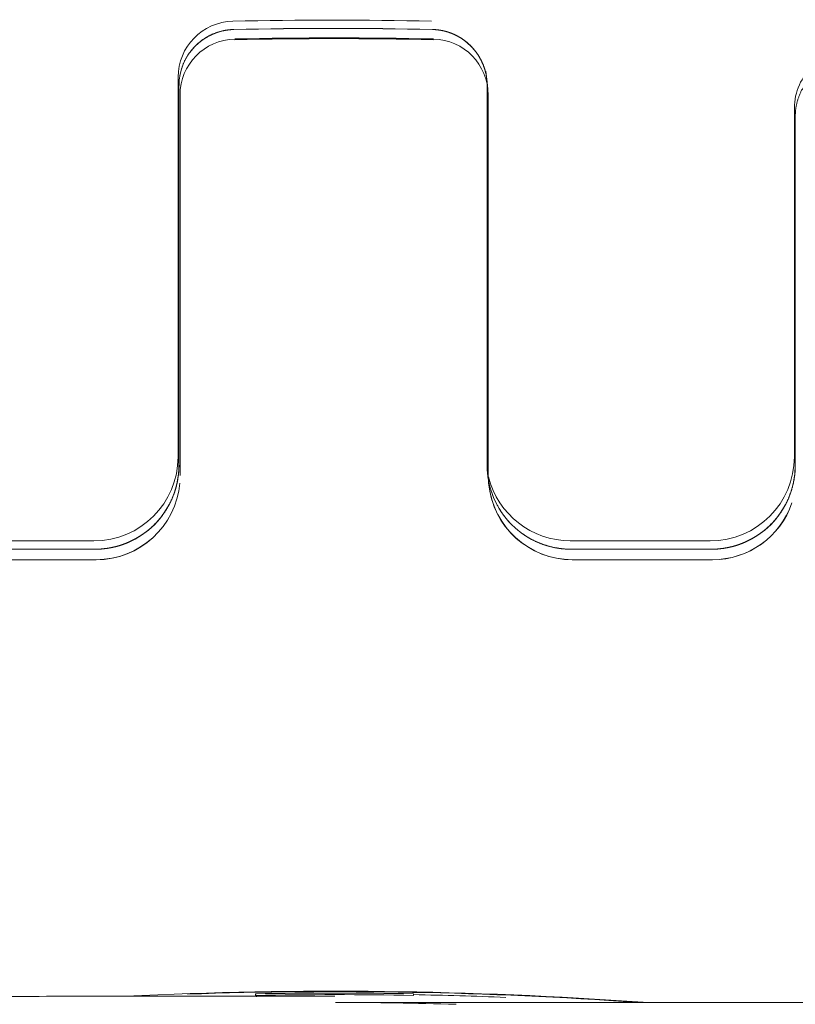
# Model space of a CAD drawing. Header units: millimetres. Extents: x 25069 to 61396, y 8621 to 21558.
# Tile 220 of 256: x 38343 to 38357, y 12502 to 12520. Entities that reach past the tile are written whole.
import ezdxf

# ---------------------------------------------------------------- set-up
doc = ezdxf.new("R2010")
doc.units = ezdxf.units.MM
doc.layers.add('10', color=7, linetype='Continuous')

msp = doc.modelspace()

# ---------------------------------------------------------------- linework, layer by layer
at = {"layer": '10', "color": 7, "linetype": 'Continuous', "lineweight": 18}
for p, q in [((38351.065, 12518.924), (38351.048, 12519.071)), ((38351.084, 12518.754), (38351.065, 12518.923)), ((38345.571, 12518.812), (38345.571, 12512.035)), ((38351.071, 12518.813), (38351.071, 12512.036)), ((38356.571, 12518.263), (38356.571, 12512.035)), ((38345.554, 12514.966), (38345.554, 12512.187)), ((38356.554, 12514.386), (38356.554, 12512.187)), ((38344.054, 12510.687), (38341.554, 12510.687)), ((38355.054, 12510.687), (38352.554, 12510.687)), ((38344.071, 12510.535), (38341.571, 12510.535)), ((38355.071, 12510.535), (38352.571, 12510.535)), ((38346.936, 12502.602), (38346.937, 12502.588)), ((38346.938, 12502.587), (38346.939, 12502.574)), ((38349.757, 12502.588), (38349.755, 12502.602)), ((38349.758, 12502.574), (38349.757, 12502.587)), ((38436.364, 12502.449), (38348.503, 12502.449))]:
    msp.add_line(p, q, dxfattribs=at)
at = {"layer": '10', "color": 7, "linetype": 'Continuous', "lineweight": 13}
for p, q in [((38341.592, 12510.349), (38344.092, 12510.349)), ((38352.592, 12510.349), (38355.092, 12510.349))]:
    msp.add_line(p, q, dxfattribs=at)
at = {"layer": '10', "color": 7, "linetype": 'Continuous', "lineweight": 18}
for centre, major_axis, ratio, start_param, end_param in [((38346.555, 12518.96), (0.994, 0.111), 0.999999, 1.482325, 3.02994), ((38348.305, 12443.48), (76.024, 8.523), 0.999999, 1.435967, 1.482329), ((38346.571, 12518.812), (0.998, 0.056), 0.999538, 1.537962, 3.085577), ((38348.317, 12443.366), (76.38, 4.283), 0.999538, 1.491573, 1.537935), ((38350.071, 12518.812), (0.998, 0.056), 0.999538, -0.056015, 1.4916), ((38346.59, 12518.642), (0.994, 0.111), 0.999999, 1.482325, 3.02994), ((38348.34, 12443.163), (76.024, 8.523), 0.999999, 1.435966, 1.482327), ((38350.09, 12518.642), (0.994, 0.111), 0.999999, -0.111647, 1.435969), ((38357.555, 12518.411), (0.994, 0.111), 0.999999, 1.336322, 3.029943), ((38344.054, 12512.187), (1.491, 0.167), 0.999999, 4.600738, 6.171534), ((38355.054, 12512.187), (1.491, 0.167), 0.999999, 4.600738, 6.171534), ((38344.071, 12512.035), (1.498, 0.084), 0.999538, 4.656374, 6.22717), ((38352.571, 12512.035), (1.498, 0.084), 0.999538, 3.085577, 4.656374), ((38355.071, 12512.035), (1.498, 0.084), 0.999538, 4.656374, 6.22717), ((38344.091, 12511.85), (1.491, 0.167), 0.999999, 4.600739, 6.082465), ((38352.591, 12511.85), (1.491, 0.167), 0.999999, 3.119011, 4.600737), ((38352.554, 12512.187), (1.491, 0.167), 0.999999, 3.272635, 4.600744), ((38355.091, 12511.85), (1.491, 0.167), 0.999999, 4.600737, 5.842005), ((38348.343, 12426.141), (76.024, 8.523), 0.999999, 1.388462, 1.493411), ((38348.345, 12426.115), (76.024, 8.523), 0.999999, 1.440726, 1.477579), ((38348.346, 12503.115), (1.061, 1.061), 1, 2.705229, 2.743486), ((38348.349, 12426.087), (76.024, 8.524), 0.999999, 1.440715, 1.477568), ((38348.347, 12426.1), (76.024, 8.523), 0.999999, 1.419182, 1.440721), ((38348.364, 12425.949), (-57.083, 51.046), 0.998171, -0.870205, -0.842078)]:
    msp.add_ellipse(centre, major_axis=major_axis, ratio=ratio, start_param=start_param, end_param=end_param, dxfattribs=at)
at = {"layer": '10', "color": 7, "linetype": 'Continuous', "lineweight": 13}
for centre, major_axis, start_param, end_param in [((38348.342, 12443.149), (76.024, 8.524), 1.435984, 1.482345), ((38344.092, 12511.849), (1.491, 0.167), 4.600622, 6.083561), ((38352.592, 12511.849), (1.491, 0.167), 3.141546, 4.60062), ((38355.092, 12511.849), (1.491, 0.167), 4.600622, 5.843007), ((38348.342, 12426.149), (76.024, 8.523), 1.387034, 1.507866)]:
    msp.add_ellipse(centre, major_axis=major_axis, ratio=0.999999, start_param=start_param, end_param=end_param, dxfattribs=at)
at = {"layer": '10', "color": 7, "linetype": 'Continuous', "lineweight": 18}
for points, knots in [([(38345.571, 12518.813), (38345.571, 12518.821), (38345.571, 12518.839), (38345.572, 12518.865), (38345.574, 12518.892), (38345.577, 12518.918), (38345.58, 12518.943), (38345.583, 12518.969), (38345.588, 12518.994), (38345.593, 12519.019), (38345.598, 12519.044), (38345.604, 12519.068), (38345.611, 12519.092), (38345.618, 12519.116), (38345.626, 12519.14), (38345.634, 12519.163), (38345.643, 12519.185), (38345.652, 12519.208), (38345.662, 12519.23), (38345.672, 12519.251), (38345.683, 12519.272), (38345.694, 12519.293), (38345.706, 12519.313), (38345.717, 12519.333), (38345.73, 12519.353), (38345.742, 12519.372), (38345.755, 12519.391), (38345.768, 12519.409), (38345.782, 12519.427), (38345.796, 12519.444), (38345.81, 12519.461), (38345.824, 12519.478), (38345.839, 12519.494), (38345.854, 12519.509), (38345.869, 12519.525), (38345.884, 12519.539), (38345.9, 12519.554), (38345.916, 12519.568), (38345.931, 12519.581), (38345.947, 12519.594), (38345.964, 12519.607), (38345.98, 12519.619), (38345.996, 12519.631), (38346.013, 12519.642), (38346.029, 12519.653), (38346.046, 12519.663), (38346.063, 12519.673), (38346.079, 12519.683), (38346.096, 12519.692), (38346.113, 12519.701), (38346.13, 12519.71), (38346.147, 12519.718), (38346.164, 12519.726), (38346.18, 12519.733), (38346.197, 12519.74), (38346.214, 12519.746), (38346.231, 12519.753), (38346.248, 12519.759), (38346.264, 12519.764), (38346.281, 12519.769), (38346.297, 12519.774), (38346.314, 12519.779), (38346.33, 12519.783), (38346.347, 12519.787), (38346.363, 12519.79), (38346.379, 12519.794), (38346.395, 12519.797), (38346.411, 12519.799), (38346.427, 12519.802), (38346.442, 12519.804), (38346.458, 12519.806), (38346.473, 12519.808), (38346.488, 12519.809), (38346.503, 12519.81), (38346.518, 12519.811), (38346.533, 12519.812), (38346.543, 12519.812), (38346.548, 12519.812)], [0, 0, 0, 0, 0.017255, 0.034404, 0.051446, 0.068382, 0.085211, 0.101934, 0.11855, 0.13506, 0.151463, 0.16776, 0.183951, 0.200035, 0.216013, 0.231885, 0.24765, 0.263309, 0.278862, 0.294309, 0.309649, 0.324883, 0.340011, 0.355032, 0.369948, 0.384757, 0.399461, 0.414058, 0.428549, 0.442934, 0.457213, 0.471386, 0.485453, 0.499414, 0.51327, 0.527019, 0.540662, 0.5542, 0.567632, 0.580958, 0.594178, 0.607293, 0.620302, 0.633205, 0.646002, 0.658694, 0.671281, 0.683761, 0.696137, 0.708407, 0.720571, 0.73263, 0.744584, 0.756433, 0.768176, 0.779814, 0.791347, 0.802774, 0.814097, 0.825315, 0.836427, 0.847435, 0.858338, 0.869136, 0.879829, 0.890418, 0.900902, 0.911281, 0.921556, 0.931726, 0.941792, 0.951754, 0.961611, 0.971365, 0.981014, 0.990559, 1, 1, 1, 1]), ([(38350.094, 12519.812), (38350.097, 12519.812), (38350.103, 12519.812), (38350.111, 12519.812), (38350.119, 12519.811), (38350.128, 12519.811), (38350.136, 12519.81), (38350.145, 12519.81), (38350.153, 12519.809), (38350.162, 12519.808), (38350.171, 12519.807), (38350.18, 12519.806), (38350.188, 12519.805), (38350.197, 12519.804), (38350.206, 12519.803), (38350.215, 12519.802), (38350.224, 12519.801), (38350.233, 12519.799), (38350.242, 12519.798), (38350.251, 12519.796), (38350.26, 12519.794), (38350.269, 12519.793), (38350.278, 12519.791), (38350.287, 12519.789), (38350.297, 12519.787), (38350.306, 12519.784), (38350.315, 12519.782), (38350.325, 12519.78), (38350.334, 12519.777), (38350.343, 12519.775), (38350.353, 12519.772), (38350.362, 12519.769), (38350.372, 12519.766), (38350.381, 12519.763), (38350.39, 12519.76), (38350.4, 12519.757), (38350.409, 12519.753), (38350.419, 12519.75), (38350.428, 12519.746), (38350.438, 12519.743), (38350.448, 12519.739), (38350.457, 12519.735), (38350.467, 12519.731), (38350.476, 12519.727), (38350.486, 12519.722), (38350.495, 12519.718), (38350.505, 12519.713), (38350.515, 12519.709), (38350.524, 12519.704), (38350.534, 12519.699), (38350.543, 12519.694), (38350.553, 12519.689), (38350.562, 12519.683), (38350.572, 12519.678), (38350.581, 12519.672), (38350.591, 12519.667), (38350.6, 12519.661), (38350.61, 12519.655), (38350.619, 12519.649), (38350.629, 12519.643), (38350.638, 12519.636), (38350.647, 12519.63), (38350.657, 12519.623), (38350.666, 12519.616), (38350.675, 12519.609), (38350.684, 12519.602), (38350.694, 12519.595), (38350.703, 12519.588), (38350.712, 12519.58), (38350.721, 12519.573), (38350.73, 12519.565), (38350.739, 12519.557), (38350.747, 12519.549), (38350.756, 12519.541), (38350.765, 12519.532), (38350.774, 12519.524), (38350.782, 12519.515), (38350.791, 12519.507), (38350.799, 12519.498), (38350.808, 12519.489), (38350.816, 12519.48), (38350.824, 12519.47), (38350.832, 12519.461), (38350.84, 12519.451), (38350.848, 12519.441), (38350.856, 12519.432), (38350.864, 12519.422), (38350.872, 12519.411), (38350.879, 12519.401), (38350.887, 12519.391), (38350.894, 12519.38), (38350.902, 12519.369), (38350.909, 12519.359), (38350.916, 12519.348), (38350.923, 12519.337), (38350.93, 12519.325), (38350.936, 12519.314), (38350.943, 12519.302), (38350.949, 12519.291), (38350.956, 12519.279), (38350.962, 12519.267), (38350.968, 12519.255), (38350.974, 12519.243), (38350.979, 12519.231), (38350.985, 12519.218), (38350.991, 12519.206), (38350.996, 12519.193), (38351.001, 12519.18), (38351.006, 12519.167), (38351.011, 12519.154), (38351.016, 12519.141), (38351.02, 12519.128), (38351.024, 12519.115), (38351.029, 12519.101), (38351.033, 12519.088), (38351.036, 12519.074), (38351.04, 12519.06), (38351.043, 12519.046), (38351.047, 12519.032), (38351.05, 12519.018), (38351.053, 12519.004), (38351.055, 12518.99), (38351.058, 12518.975), (38351.06, 12518.961), (38351.062, 12518.946), (38351.064, 12518.932), (38351.066, 12518.917), (38351.067, 12518.902), (38351.068, 12518.888), (38351.069, 12518.873), (38351.07, 12518.858), (38351.071, 12518.843), (38351.071, 12518.828), (38351.071, 12518.818), (38351.071, 12518.813)], [0, 0, 0, 0, 0.005352, 0.010737, 0.016155, 0.021607, 0.027093, 0.032613, 0.038166, 0.043752, 0.049372, 0.055026, 0.060714, 0.066435, 0.07219, 0.077979, 0.083801, 0.089658, 0.095547, 0.101471, 0.107429, 0.11342, 0.119445, 0.125504, 0.131596, 0.137723, 0.143883, 0.150077, 0.156305, 0.162567, 0.168862, 0.175192, 0.181555, 0.187953, 0.194384, 0.200849, 0.207348, 0.213881, 0.220448, 0.227049, 0.233684, 0.240353, 0.247056, 0.253793, 0.260564, 0.267368, 0.274207, 0.28108, 0.287987, 0.294928, 0.301903, 0.308912, 0.315955, 0.323032, 0.330143, 0.337288, 0.344467, 0.351681, 0.358928, 0.36621, 0.373525, 0.380875, 0.388259, 0.395677, 0.403129, 0.410615, 0.418136, 0.42569, 0.433279, 0.440902, 0.448559, 0.45625, 0.463975, 0.471735, 0.479528, 0.487356, 0.495218, 0.503114, 0.511045, 0.519009, 0.527008, 0.535041, 0.543108, 0.55121, 0.559346, 0.567516, 0.57572, 0.583958, 0.592231, 0.600538, 0.608879, 0.617254, 0.625664, 0.634108, 0.642586, 0.651098, 0.659645, 0.668226, 0.676841, 0.685491, 0.694175, 0.702893, 0.711645, 0.720432, 0.729253, 0.738109, 0.746998, 0.755922, 0.764881, 0.773873, 0.7829, 0.791961, 0.801057, 0.810187, 0.819351, 0.82855, 0.837783, 0.84705, 0.856352, 0.865688, 0.875058, 0.884463, 0.893902, 0.903375, 0.912883, 0.922425, 0.932002, 0.941613, 0.951258, 0.960938, 0.970652, 0.9804, 0.990183, 1, 1, 1, 1]), ([(38356.571, 12518.264), (38356.571, 12518.274), (38356.571, 12518.293), (38356.573, 12518.322), (38356.575, 12518.35), (38356.577, 12518.378), (38356.581, 12518.406), (38356.585, 12518.434), (38356.591, 12518.461), (38356.596, 12518.488), (38356.603, 12518.515), (38356.61, 12518.541), (38356.618, 12518.567), (38356.627, 12518.593), (38356.636, 12518.618), (38356.645, 12518.643), (38356.656, 12518.667), (38356.667, 12518.691), (38356.678, 12518.715), (38356.69, 12518.738), (38356.703, 12518.76), (38356.716, 12518.783), (38356.729, 12518.804), (38356.743, 12518.825), (38356.758, 12518.846), (38356.772, 12518.866), (38356.788, 12518.886), (38356.803, 12518.905), (38356.819, 12518.923), (38356.835, 12518.941), (38356.852, 12518.959), (38356.869, 12518.976), (38356.886, 12518.992), (38356.903, 12519.008), (38356.921, 12519.024), (38356.938, 12519.039), (38356.957, 12519.053), (38356.975, 12519.067), (38356.993, 12519.08), (38357.012, 12519.093), (38357.031, 12519.106), (38357.049, 12519.117), (38357.068, 12519.129), (38357.087, 12519.139), (38357.107, 12519.15), (38357.126, 12519.16), (38357.145, 12519.169), (38357.164, 12519.178), (38357.184, 12519.186), (38357.203, 12519.194), (38357.222, 12519.201), (38357.242, 12519.208), (38357.261, 12519.215), (38357.28, 12519.221), (38357.299, 12519.227), (38357.319, 12519.232), (38357.338, 12519.237), (38357.357, 12519.241), (38357.376, 12519.245), (38357.395, 12519.248), (38357.413, 12519.252), (38357.432, 12519.254), (38357.45, 12519.257), (38357.469, 12519.259), (38357.487, 12519.261), (38357.505, 12519.262), (38357.523, 12519.263), (38357.541, 12519.264), (38357.559, 12519.264), (38357.576, 12519.264), (38357.593, 12519.264), (38357.611, 12519.263), (38357.628, 12519.263), (38357.644, 12519.261), (38357.661, 12519.26), (38357.677, 12519.258), (38357.688, 12519.257), (38357.694, 12519.257)], [0, 0, 0, 0, 0.017111, 0.034119, 0.051025, 0.067828, 0.084528, 0.101125, 0.11762, 0.134012, 0.150301, 0.166487, 0.182571, 0.198553, 0.214432, 0.230208, 0.245882, 0.261453, 0.276922, 0.292288, 0.307552, 0.322713, 0.337772, 0.352729, 0.367584, 0.382336, 0.396986, 0.411533, 0.425979, 0.440322, 0.454563, 0.468702, 0.482739, 0.496674, 0.510507, 0.524238, 0.537867, 0.551394, 0.56482, 0.578143, 0.591365, 0.604485, 0.617503, 0.63042, 0.643235, 0.655949, 0.668561, 0.681071, 0.69348, 0.705788, 0.717994, 0.730099, 0.742103, 0.754006, 0.765808, 0.777508, 0.789108, 0.800607, 0.812005, 0.823302, 0.834498, 0.845594, 0.856589, 0.867483, 0.878277, 0.888971, 0.899564, 0.910057, 0.92045, 0.930743, 0.940936, 0.951029, 0.961023, 0.970916, 0.98071, 0.990405, 1, 1, 1, 1]), ([(38345.555, 12518.96), (38345.555, 12518.96), (38345.554, 12518.954), (38345.554, 12518.938), (38345.554, 12518.934), (38345.554, 12518.926), (38345.554, 12518.913), (38345.554, 12518.896), (38345.554, 12518.858), (38345.554, 12518.795), (38345.554, 12518.708), (38345.554, 12518.633), (38345.554, 12518.606), (38345.554, 12518.564), (38345.554, 12518.55), (38345.554, 12518.52), (38345.554, 12518.444), (38345.554, 12518.294), (38345.554, 12518.139), (38345.554, 12517.974), (38345.554, 12517.886), (38345.554, 12517.699), (38345.554, 12517.602), (38345.554, 12517.401), (38345.554, 12517.192), (38345.554, 12516.968), (38345.554, 12516.824), (38345.554, 12516.795), (38345.554, 12516.736), (38345.554, 12516.707), (38345.554, 12516.617), (38345.554, 12516.557), (38345.554, 12516.376), (38345.554, 12516.13), (38345.554, 12515.878), (38345.554, 12515.686), (38345.554, 12515.589), (38345.554, 12515.492), (38345.554, 12515.426), (38345.554, 12515.393), (38345.554, 12515.229), (38345.554, 12515.098), (38345.554, 12514.966)], [0, 0, 0, 0, 0.0625, 0.0625, 0.078125, 0.078125, 0.09375, 0.125, 0.125, 0.1875, 0.25, 0.25, 0.28125, 0.28125, 0.296875, 0.296875, 0.3125, 0.375, 0.4375, 0.4375, 0.5, 0.5, 0.5625, 0.5625, 0.625, 0.6875, 0.6875, 0.703125, 0.703125, 0.71875, 0.71875, 0.75, 0.75, 0.8125, 0.875, 0.875, 0.90625, 0.921875, 0.921875, 0.9375, 0.9375, 1, 1, 1, 1]), ([(38345.591, 12511.85), (38345.591, 12511.964), (38345.591, 12512.076), (38345.591, 12512.302), (38345.591, 12512.414), (38345.591, 12512.751), (38345.591, 12512.972), (38345.591, 12513.409), (38345.591, 12513.839), (38345.591, 12514.257), (38345.591, 12514.565), (38345.591, 12514.668), (38345.591, 12514.87), (38345.591, 12514.97), (38345.591, 12515.264), (38345.591, 12515.643), (38345.591, 12515.997), (38345.591, 12516.338), (38345.591, 12516.503), (38345.591, 12516.819), (38345.591, 12516.967), (38345.591, 12517.247), (38345.591, 12517.509), (38345.591, 12517.736), (38345.591, 12517.893), (38345.591, 12517.943), (38345.591, 12518.038), (38345.591, 12518.083), (38345.591, 12518.21), (38345.591, 12518.359), (38345.59, 12518.466), (38345.59, 12518.553), (38345.59, 12518.586), (38345.59, 12518.619), (38345.59, 12518.628), (38345.59, 12518.639), (38345.59, 12518.642), (38345.59, 12518.642)], [0, 0, 0, 0, 0.03125, 0.03125, 0.0625, 0.0625, 0.125, 0.125, 0.1875, 0.25, 0.25, 0.28125, 0.28125, 0.3125, 0.3125, 0.375, 0.4375, 0.4375, 0.5, 0.5, 0.5625, 0.5625, 0.625, 0.6875, 0.6875, 0.71875, 0.71875, 0.75, 0.75, 0.8125, 0.875, 0.875, 0.9375, 0.9375, 0.96875, 0.96875, 1, 1, 1, 1]), ([(38351.09, 12518.642), (38351.09, 12518.642), (38351.09, 12518.639), (38351.09, 12518.628), (38351.09, 12518.619), (38351.09, 12518.586), (38351.09, 12518.553), (38351.09, 12518.466), (38351.091, 12518.359), (38351.091, 12518.21), (38351.091, 12518.083), (38351.091, 12518.038), (38351.091, 12517.943), (38351.091, 12517.893), (38351.091, 12517.736), (38351.091, 12517.509), (38351.091, 12517.247), (38351.091, 12516.967), (38351.091, 12516.819), (38351.091, 12516.503), (38351.091, 12516.338), (38351.091, 12515.997), (38351.091, 12515.643), (38351.091, 12515.264), (38351.091, 12514.97), (38351.091, 12514.87), (38351.091, 12514.668), (38351.091, 12514.565), (38351.091, 12514.257), (38351.091, 12513.839), (38351.091, 12513.409), (38351.091, 12512.972), (38351.091, 12512.751), (38351.091, 12512.414), (38351.091, 12512.302), (38351.091, 12512.076), (38351.091, 12511.964), (38351.091, 12511.85)], [0, 0, 0, 0, 0.03125, 0.03125, 0.0625, 0.0625, 0.125, 0.125, 0.1875, 0.25, 0.25, 0.28125, 0.28125, 0.3125, 0.3125, 0.375, 0.4375, 0.4375, 0.5, 0.5, 0.5625, 0.5625, 0.625, 0.6875, 0.6875, 0.71875, 0.71875, 0.75, 0.75, 0.8125, 0.875, 0.875, 0.9375, 0.9375, 0.96875, 0.96875, 1, 1, 1, 1]), ([(38356.555, 12518.411), (38356.555, 12518.412), (38356.554, 12518.405), (38356.554, 12518.389), (38356.554, 12518.385), (38356.554, 12518.377), (38356.554, 12518.364), (38356.554, 12518.347), (38356.554, 12518.308), (38356.554, 12518.244), (38356.554, 12518.155), (38356.554, 12518.079), (38356.554, 12518.053), (38356.554, 12518.01), (38356.554, 12517.995), (38356.554, 12517.965), (38356.554, 12517.889), (38356.554, 12517.736), (38356.554, 12517.579), (38356.554, 12517.412), (38356.554, 12517.324), (38356.554, 12517.135), (38356.554, 12517.038), (38356.554, 12516.834), (38356.554, 12516.624), (38356.554, 12516.399), (38356.554, 12516.253), (38356.554, 12516.224), (38356.554, 12516.165), (38356.554, 12516.135), (38356.554, 12516.045), (38356.554, 12515.985), (38356.554, 12515.802), (38356.554, 12515.556), (38356.554, 12515.302), (38356.554, 12515.109), (38356.554, 12515.012), (38356.554, 12514.914), (38356.554, 12514.849), (38356.554, 12514.816), (38356.554, 12514.651), (38356.554, 12514.519), (38356.554, 12514.386)], [0, 0, 0, 0, 0.0625, 0.0625, 0.078125, 0.078125, 0.09375, 0.125, 0.125, 0.1875, 0.25, 0.25, 0.28125, 0.28125, 0.296875, 0.296875, 0.3125, 0.375, 0.4375, 0.4375, 0.5, 0.5, 0.5625, 0.5625, 0.625, 0.6875, 0.6875, 0.703125, 0.703125, 0.71875, 0.71875, 0.75, 0.75, 0.8125, 0.875, 0.875, 0.90625, 0.921875, 0.921875, 0.9375, 0.9375, 1, 1, 1, 1]), ([(38344.071, 12510.537), (38344.074, 12510.537), (38344.081, 12510.537), (38344.091, 12510.537), (38344.102, 12510.537), (38344.113, 12510.537), (38344.123, 12510.538), (38344.134, 12510.538), (38344.144, 12510.538), (38344.155, 12510.539), (38344.166, 12510.54), (38344.177, 12510.54), (38344.188, 12510.541), (38344.199, 12510.542), (38344.21, 12510.543), (38344.221, 12510.544), (38344.232, 12510.545), (38344.243, 12510.547), (38344.254, 12510.548), (38344.265, 12510.549), (38344.277, 12510.551), (38344.288, 12510.552), (38344.299, 12510.554), (38344.311, 12510.556), (38344.322, 12510.558), (38344.333, 12510.56), (38344.345, 12510.562), (38344.356, 12510.564), (38344.368, 12510.566), (38344.38, 12510.569), (38344.391, 12510.571), (38344.403, 12510.574), (38344.414, 12510.577), (38344.426, 12510.579), (38344.438, 12510.582), (38344.45, 12510.585), (38344.461, 12510.588), (38344.473, 12510.592), (38344.485, 12510.595), (38344.497, 12510.598), (38344.509, 12510.602), (38344.521, 12510.606), (38344.533, 12510.609), (38344.545, 12510.613), (38344.557, 12510.617), (38344.569, 12510.622), (38344.581, 12510.626), (38344.593, 12510.63), (38344.605, 12510.635), (38344.617, 12510.639), (38344.629, 12510.644), (38344.641, 12510.649), (38344.653, 12510.654), (38344.665, 12510.659), (38344.677, 12510.664), (38344.689, 12510.67), (38344.701, 12510.675), (38344.713, 12510.681), (38344.725, 12510.687), (38344.737, 12510.693), (38344.749, 12510.699), (38344.761, 12510.705), (38344.773, 12510.711), (38344.785, 12510.718), (38344.797, 12510.724), (38344.809, 12510.731), (38344.821, 12510.738), (38344.833, 12510.745), (38344.845, 12510.752), (38344.857, 12510.759), (38344.869, 12510.766), (38344.881, 12510.774), (38344.892, 12510.782), (38344.904, 12510.789), (38344.916, 12510.797), (38344.928, 12510.805), (38344.94, 12510.814), (38344.951, 12510.822), (38344.963, 12510.831), (38344.974, 12510.839), (38344.986, 12510.848), (38344.997, 12510.857), (38345.009, 12510.866), (38345.02, 12510.875), (38345.032, 12510.885), (38345.043, 12510.894), (38345.054, 12510.904), (38345.066, 12510.914), (38345.077, 12510.924), (38345.088, 12510.934), (38345.099, 12510.944), (38345.11, 12510.954), (38345.121, 12510.965), (38345.131, 12510.976), (38345.142, 12510.987), (38345.153, 12510.998), (38345.163, 12511.009), (38345.174, 12511.02), (38345.184, 12511.031), (38345.195, 12511.043), (38345.205, 12511.055), (38345.215, 12511.067), (38345.225, 12511.079), (38345.235, 12511.091), (38345.245, 12511.103), (38345.255, 12511.116), (38345.265, 12511.128), (38345.274, 12511.141), (38345.284, 12511.154), (38345.293, 12511.167), (38345.302, 12511.18), (38345.311, 12511.193), (38345.321, 12511.207), (38345.329, 12511.22), (38345.338, 12511.234), (38345.347, 12511.248), (38345.356, 12511.262), (38345.364, 12511.276), (38345.372, 12511.291), (38345.38, 12511.305), (38345.388, 12511.32), (38345.396, 12511.334), (38345.404, 12511.349), (38345.412, 12511.364), (38345.419, 12511.379), (38345.427, 12511.394), (38345.434, 12511.41), (38345.441, 12511.425), (38345.448, 12511.441), (38345.454, 12511.457), (38345.461, 12511.472), (38345.467, 12511.488), (38345.473, 12511.505), (38345.479, 12511.521), (38345.485, 12511.537), (38345.491, 12511.554), (38345.497, 12511.57), (38345.502, 12511.587), (38345.507, 12511.604), (38345.512, 12511.621), (38345.517, 12511.638), (38345.522, 12511.655), (38345.526, 12511.672), (38345.53, 12511.689), (38345.534, 12511.707), (38345.538, 12511.724), (38345.542, 12511.742), (38345.545, 12511.76), (38345.548, 12511.778), (38345.551, 12511.796), (38345.554, 12511.814), (38345.557, 12511.832), (38345.559, 12511.85), (38345.561, 12511.868), (38345.563, 12511.887), (38345.565, 12511.905), (38345.567, 12511.923), (38345.568, 12511.942), (38345.569, 12511.961), (38345.57, 12511.979), (38345.57, 12511.998), (38345.571, 12512.017), (38345.571, 12512.029), (38345.571, 12512.036)], [0, 0, 0, 0, 0.004278, 0.008577, 0.012898, 0.017241, 0.021605, 0.025992, 0.030401, 0.034832, 0.039285, 0.043761, 0.048259, 0.052779, 0.057322, 0.061887, 0.066475, 0.071086, 0.075719, 0.080375, 0.085054, 0.089756, 0.094481, 0.099229, 0.104, 0.108794, 0.113611, 0.118452, 0.123316, 0.128203, 0.133113, 0.138047, 0.143005, 0.147986, 0.15299, 0.158018, 0.16307, 0.168146, 0.173245, 0.178368, 0.183516, 0.188686, 0.193881, 0.1991, 0.204343, 0.20961, 0.214901, 0.220217, 0.225556, 0.23092, 0.236308, 0.24172, 0.247157, 0.252618, 0.258103, 0.263613, 0.269148, 0.274707, 0.28029, 0.285898, 0.291531, 0.297188, 0.30287, 0.308577, 0.314309, 0.320065, 0.325846, 0.331652, 0.337483, 0.343339, 0.34922, 0.355125, 0.361056, 0.367012, 0.372993, 0.378999, 0.38503, 0.391086, 0.397167, 0.403274, 0.409406, 0.415563, 0.421745, 0.427952, 0.434185, 0.440444, 0.446727, 0.453036, 0.459371, 0.46573, 0.472116, 0.478527, 0.484963, 0.491425, 0.497912, 0.504425, 0.510964, 0.517528, 0.524118, 0.530733, 0.537374, 0.544041, 0.550734, 0.557452, 0.564196, 0.570966, 0.577762, 0.584583, 0.591431, 0.598304, 0.605203, 0.612128, 0.619079, 0.626055, 0.633058, 0.640087, 0.647142, 0.654222, 0.661329, 0.668462, 0.67562, 0.682805, 0.690016, 0.697253, 0.704516, 0.711805, 0.719121, 0.726462, 0.73383, 0.741224, 0.748644, 0.75609, 0.763563, 0.771061, 0.778586, 0.786138, 0.793715, 0.801319, 0.808949, 0.816606, 0.824289, 0.831998, 0.839733, 0.847495, 0.855284, 0.863098, 0.87094, 0.878807, 0.886701, 0.894622, 0.902569, 0.910542, 0.918542, 0.926568, 0.934621, 0.942701, 0.950806, 0.958939, 0.967098, 0.975284, 0.983496, 0.991735, 1, 1, 1, 1]), ([(38351.071, 12512.036), (38351.071, 12512.025), (38351.071, 12512.004), (38351.072, 12511.973), (38351.074, 12511.941), (38351.076, 12511.91), (38351.079, 12511.879), (38351.082, 12511.849), (38351.086, 12511.818), (38351.091, 12511.788), (38351.097, 12511.758), (38351.102, 12511.729), (38351.109, 12511.699), (38351.116, 12511.67), (38351.123, 12511.641), (38351.132, 12511.613), (38351.14, 12511.584), (38351.149, 12511.556), (38351.159, 12511.529), (38351.169, 12511.502), (38351.18, 12511.475), (38351.191, 12511.448), (38351.202, 12511.422), (38351.214, 12511.396), (38351.226, 12511.37), (38351.239, 12511.345), (38351.252, 12511.321), (38351.266, 12511.296), (38351.28, 12511.272), (38351.294, 12511.249), (38351.309, 12511.225), (38351.324, 12511.203), (38351.339, 12511.18), (38351.354, 12511.158), (38351.37, 12511.136), (38351.387, 12511.115), (38351.403, 12511.094), (38351.42, 12511.074), (38351.437, 12511.054), (38351.454, 12511.035), (38351.472, 12511.015), (38351.489, 12510.997), (38351.507, 12510.978), (38351.525, 12510.96), (38351.544, 12510.943), (38351.562, 12510.926), (38351.581, 12510.909), (38351.6, 12510.893), (38351.619, 12510.877), (38351.638, 12510.861), (38351.657, 12510.846), (38351.677, 12510.832), (38351.696, 12510.818), (38351.716, 12510.804), (38351.736, 12510.79), (38351.755, 12510.777), (38351.775, 12510.765), (38351.795, 12510.752), (38351.815, 12510.74), (38351.835, 12510.729), (38351.855, 12510.718), (38351.876, 12510.707), (38351.896, 12510.697), (38351.916, 12510.687), (38351.936, 12510.677), (38351.956, 12510.668), (38351.977, 12510.659), (38351.997, 12510.651), (38352.017, 12510.642), (38352.037, 12510.635), (38352.057, 12510.627), (38352.077, 12510.62), (38352.097, 12510.613), (38352.117, 12510.607), (38352.137, 12510.6), (38352.157, 12510.595), (38352.177, 12510.589), (38352.197, 12510.584), (38352.217, 12510.579), (38352.236, 12510.574), (38352.256, 12510.57), (38352.275, 12510.566), (38352.295, 12510.562), (38352.314, 12510.559), (38352.333, 12510.556), (38352.352, 12510.553), (38352.371, 12510.55), (38352.39, 12510.548), (38352.408, 12510.545), (38352.427, 12510.543), (38352.445, 12510.542), (38352.464, 12510.54), (38352.482, 12510.539), (38352.5, 12510.538), (38352.518, 12510.538), (38352.535, 12510.537), (38352.553, 12510.537), (38352.565, 12510.537), (38352.571, 12510.537)], [0, 0, 0, 0, 0.013847, 0.027618, 0.041315, 0.054938, 0.068486, 0.081959, 0.095357, 0.108682, 0.121931, 0.135107, 0.148208, 0.161235, 0.174187, 0.187066, 0.19987, 0.212601, 0.225257, 0.23784, 0.250349, 0.262784, 0.275145, 0.287433, 0.299648, 0.311788, 0.323856, 0.33585, 0.347771, 0.359619, 0.371394, 0.383096, 0.394724, 0.40628, 0.417764, 0.429174, 0.440513, 0.451778, 0.462971, 0.474092, 0.485141, 0.496118, 0.507023, 0.517855, 0.528616, 0.539306, 0.549924, 0.56047, 0.570945, 0.581349, 0.591681, 0.601943, 0.612134, 0.622254, 0.632303, 0.642282, 0.652191, 0.662029, 0.671798, 0.681496, 0.691124, 0.700683, 0.710173, 0.719593, 0.728944, 0.738226, 0.747439, 0.756583, 0.765659, 0.774666, 0.783606, 0.792477, 0.801281, 0.810017, 0.818685, 0.827287, 0.835821, 0.844289, 0.85269, 0.861025, 0.869293, 0.877496, 0.885634, 0.893705, 0.901712, 0.909654, 0.917531, 0.925344, 0.933093, 0.940778, 0.9484, 0.955958, 0.963454, 0.970887, 0.978258, 0.985567, 0.992814, 1, 1, 1, 1]), ([(38355.071, 12510.537), (38355.074, 12510.537), (38355.081, 12510.537), (38355.091, 12510.537), (38355.102, 12510.537), (38355.113, 12510.537), (38355.123, 12510.538), (38355.134, 12510.538), (38355.144, 12510.538), (38355.155, 12510.539), (38355.166, 12510.54), (38355.177, 12510.54), (38355.188, 12510.541), (38355.199, 12510.542), (38355.21, 12510.543), (38355.221, 12510.544), (38355.232, 12510.545), (38355.243, 12510.547), (38355.254, 12510.548), (38355.265, 12510.549), (38355.277, 12510.551), (38355.288, 12510.552), (38355.299, 12510.554), (38355.311, 12510.556), (38355.322, 12510.558), (38355.333, 12510.56), (38355.345, 12510.562), (38355.356, 12510.564), (38355.368, 12510.566), (38355.38, 12510.569), (38355.391, 12510.571), (38355.403, 12510.574), (38355.414, 12510.577), (38355.426, 12510.579), (38355.438, 12510.582), (38355.45, 12510.585), (38355.461, 12510.588), (38355.473, 12510.592), (38355.485, 12510.595), (38355.497, 12510.598), (38355.509, 12510.602), (38355.521, 12510.606), (38355.533, 12510.609), (38355.545, 12510.613), (38355.557, 12510.617), (38355.569, 12510.622), (38355.581, 12510.626), (38355.593, 12510.63), (38355.605, 12510.635), (38355.617, 12510.639), (38355.629, 12510.644), (38355.641, 12510.649), (38355.653, 12510.654), (38355.665, 12510.659), (38355.677, 12510.664), (38355.689, 12510.67), (38355.701, 12510.675), (38355.713, 12510.681), (38355.725, 12510.687), (38355.737, 12510.693), (38355.749, 12510.699), (38355.761, 12510.705), (38355.773, 12510.711), (38355.785, 12510.718), (38355.797, 12510.724), (38355.809, 12510.731), (38355.821, 12510.738), (38355.833, 12510.745), (38355.845, 12510.752), (38355.857, 12510.759), (38355.869, 12510.766), (38355.881, 12510.774), (38355.892, 12510.782), (38355.904, 12510.789), (38355.916, 12510.797), (38355.928, 12510.805), (38355.94, 12510.814), (38355.951, 12510.822), (38355.963, 12510.831), (38355.974, 12510.839), (38355.986, 12510.848), (38355.997, 12510.857), (38356.009, 12510.866), (38356.02, 12510.875), (38356.032, 12510.885), (38356.043, 12510.894), (38356.054, 12510.904), (38356.066, 12510.914), (38356.077, 12510.924), (38356.088, 12510.934), (38356.099, 12510.944), (38356.11, 12510.954), (38356.121, 12510.965), (38356.131, 12510.976), (38356.142, 12510.987), (38356.153, 12510.998), (38356.163, 12511.009), (38356.174, 12511.02), (38356.184, 12511.031), (38356.195, 12511.043), (38356.205, 12511.055), (38356.215, 12511.067), (38356.225, 12511.079), (38356.235, 12511.091), (38356.245, 12511.103), (38356.255, 12511.116), (38356.265, 12511.128), (38356.274, 12511.141), (38356.284, 12511.154), (38356.293, 12511.167), (38356.302, 12511.18), (38356.311, 12511.193), (38356.321, 12511.207), (38356.329, 12511.22), (38356.338, 12511.234), (38356.347, 12511.248), (38356.356, 12511.262), (38356.364, 12511.276), (38356.372, 12511.291), (38356.38, 12511.305), (38356.388, 12511.32), (38356.396, 12511.334), (38356.404, 12511.349), (38356.412, 12511.364), (38356.419, 12511.379), (38356.427, 12511.394), (38356.434, 12511.41), (38356.441, 12511.425), (38356.448, 12511.441), (38356.454, 12511.457), (38356.461, 12511.472), (38356.467, 12511.488), (38356.473, 12511.505), (38356.479, 12511.521), (38356.485, 12511.537), (38356.491, 12511.554), (38356.497, 12511.57), (38356.502, 12511.587), (38356.507, 12511.604), (38356.512, 12511.621), (38356.517, 12511.638), (38356.522, 12511.655), (38356.526, 12511.672), (38356.53, 12511.689), (38356.534, 12511.707), (38356.538, 12511.724), (38356.542, 12511.742), (38356.545, 12511.76), (38356.548, 12511.778), (38356.551, 12511.796), (38356.554, 12511.814), (38356.557, 12511.832), (38356.559, 12511.85), (38356.561, 12511.868), (38356.563, 12511.887), (38356.565, 12511.905), (38356.567, 12511.923), (38356.568, 12511.942), (38356.569, 12511.961), (38356.57, 12511.979), (38356.57, 12511.998), (38356.571, 12512.017), (38356.571, 12512.029), (38356.571, 12512.036)], [0, 0, 0, 0, 0.004278, 0.008577, 0.012898, 0.017241, 0.021605, 0.025992, 0.030401, 0.034832, 0.039285, 0.043761, 0.048259, 0.052779, 0.057322, 0.061887, 0.066475, 0.071086, 0.075719, 0.080375, 0.085054, 0.089756, 0.094481, 0.099229, 0.104, 0.108794, 0.113611, 0.118452, 0.123316, 0.128203, 0.133113, 0.138047, 0.143005, 0.147986, 0.15299, 0.158018, 0.16307, 0.168146, 0.173245, 0.178368, 0.183516, 0.188686, 0.193881, 0.1991, 0.204343, 0.20961, 0.214901, 0.220217, 0.225556, 0.23092, 0.236308, 0.24172, 0.247157, 0.252618, 0.258103, 0.263613, 0.269148, 0.274707, 0.28029, 0.285898, 0.291531, 0.297188, 0.30287, 0.308577, 0.314309, 0.320065, 0.325846, 0.331652, 0.337483, 0.343339, 0.34922, 0.355125, 0.361056, 0.367012, 0.372993, 0.378999, 0.38503, 0.391086, 0.397167, 0.403274, 0.409406, 0.415563, 0.421745, 0.427952, 0.434185, 0.440444, 0.446727, 0.453036, 0.459371, 0.46573, 0.472116, 0.478527, 0.484963, 0.491425, 0.497912, 0.504425, 0.510964, 0.517528, 0.524118, 0.530733, 0.537374, 0.544041, 0.550734, 0.557452, 0.564196, 0.570966, 0.577762, 0.584583, 0.591431, 0.598304, 0.605203, 0.612128, 0.619079, 0.626055, 0.633058, 0.640087, 0.647142, 0.654222, 0.661329, 0.668462, 0.67562, 0.682805, 0.690016, 0.697253, 0.704516, 0.711805, 0.719121, 0.726462, 0.73383, 0.741224, 0.748644, 0.75609, 0.763563, 0.771061, 0.778586, 0.786138, 0.793715, 0.801319, 0.808949, 0.816606, 0.824289, 0.831998, 0.839733, 0.847495, 0.855284, 0.863098, 0.87094, 0.878807, 0.886701, 0.894622, 0.902569, 0.910542, 0.918542, 0.926568, 0.934621, 0.942701, 0.950806, 0.958939, 0.967098, 0.975284, 0.983496, 0.991735, 1, 1, 1, 1]), ([(38348.352, 12502.561), (38346.945, 12502.56), (38345.539, 12502.559), (38342.723, 12502.557), (38341.313, 12502.556), (38338.485, 12502.554), (38337.067, 12502.553), (38334.219, 12502.551), (38332.79, 12502.55), (38331.353, 12502.549)], [0, 0, 0, 0, 0.25, 0.25, 0.5, 0.5, 0.75, 0.75, 1, 1, 1, 1])]:
    msp.add_open_spline(points, degree=3, knots=knots, dxfattribs=at)
for points in [[(38346.548, 12519.812), (38347.73, 12519.839), (38348.912, 12519.839), (38350.094, 12519.812)], [(38351.091, 12511.85), (38351.091, 12511.806), (38351.093, 12511.761), (38351.097, 12511.717)]]:
    msp.add_open_spline(points, degree=3, dxfattribs=at)

doc.saveas('drawing.dxf')
